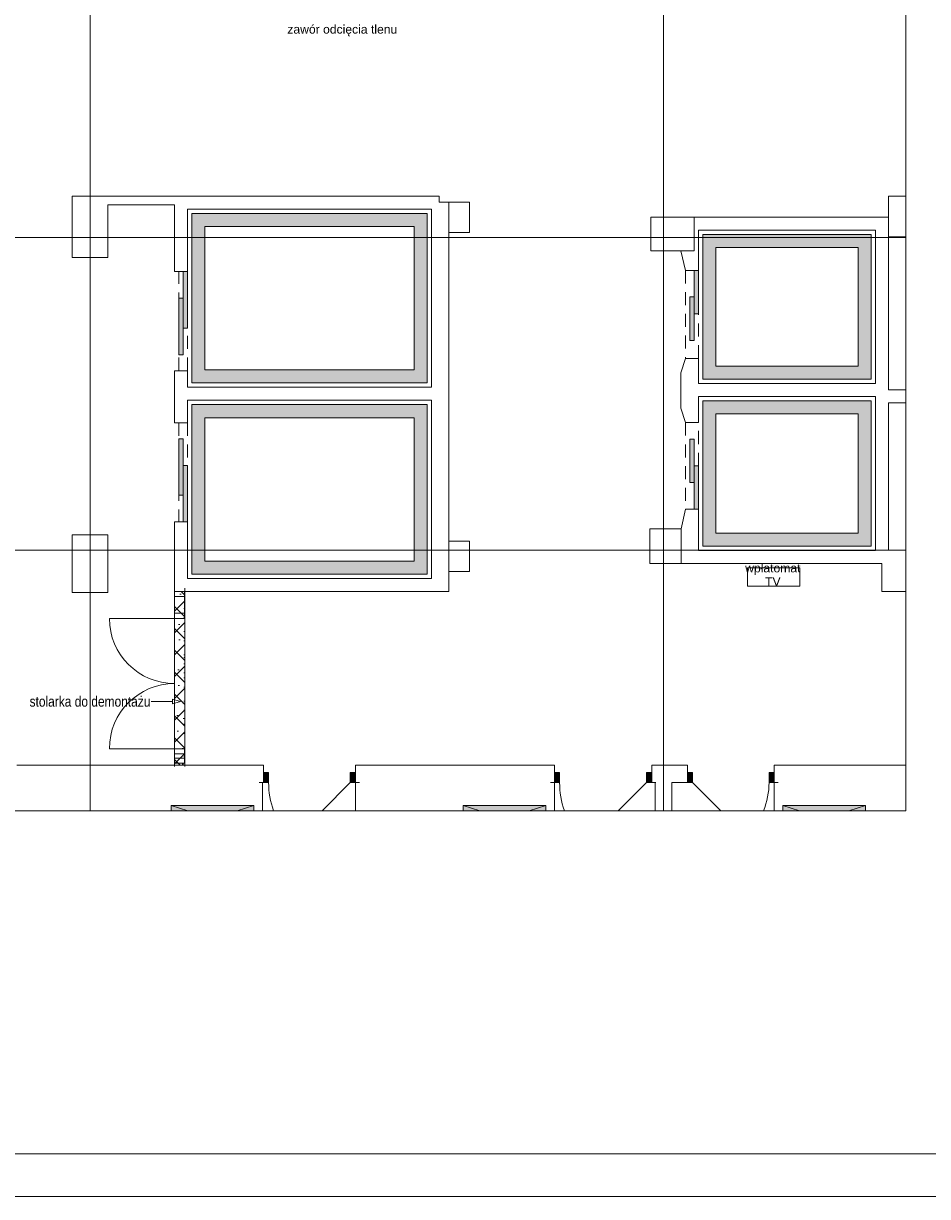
# Paper-space layout 'A-26 ROZBIÓRKI - PIĘTRO 8' of a CAD drawing. Header units: millimetres. Extents: x 0 to 540, y 0 to 297.
# Tile 6 of 9: x 198 to 302, y 0 to 135. Entities that reach past the tile are written whole.
import ezdxf
from ezdxf.xclip import XClip

# ---------------------------------------------------------------- set-up
doc = ezdxf.new("R2010")
doc.units = ezdxf.units.MM
doc.header["$MEASUREMENT"] = 0
doc.header["$XCLIPFRAME"] = 0
for name, pattern in [('ACAD_ISO03W100', [300, 120, -180]), ('DASHDOTX2', [1000, 500, -250, 0, -250]), ('Przer. długie kreski', [2.5, 1.5, -1]), ('PRZERYWANA_DU_A', [550, 350.0000000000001, -199.9999999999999])]:
    doc.linetypes.add(name, pattern=pattern)
for name, color, linetype, lineweight in [('0_Nr_pióra__2', 8, 'Continuous', 13), ('A_linie przekroju_Nr_pióra__1', 7, 'Continuous', 20), ('A_winda_Nr_pióra__1', 7, 'Continuous', 20), ('A_wyposażenie_Nr_pióra__2', 8, 'Continuous', 13), ('A_ściany_Nr_pióra__1', 7, 'Continuous', 20), ('A_ściany_Nr_pióra__2', 8, 'Continuous', 13), ('Drzwi Archicad_Nr_pióra__1', 7, 'Continuous', 20)]:
    doc.layers.add(name, color=color, linetype=linetype, lineweight=lineweight)
for name, color, linetype, lineweight, true_color in [('A_Arkusz_Nr_pióra__255', 7, 'Continuous', 15, 0x242424), ('A_opis_Nr_pióra__255', 7, 'Continuous', 15, 0x242424), ('A_opis_Nr_pióra__8', 7, 'Continuous', 13, 0x4c4c4c), ('A_osie_Nr_pióra__16', 7, 'Continuous', 5, 0x0f0f0f), ('A_rozbiórki_Nr_pióra__10', 7, 'Continuous', 13, 0x4b4b4b), ('A_ściany_Nr_pióra__10', 7, 'Continuous', 13, 0x4b4b4b)]:
    doc.layers.add(name, color=color, linetype=linetype, lineweight=lineweight, true_color=true_color)
for name, color, linetype in [('A_podrys', 7, 'Continuous'), ('A_rozbiórki', 7, 'Continuous'), ('A_winda', 7, 'Continuous'), ('A_wyposażenie', 7, 'Continuous'), ('Drzwi Archicad', 7, 'Continuous')]:
    doc.layers.add(name, color=color, linetype=linetype)
doc.styles.add('STYL_AUTOMATYCZNY_1', font='arial.ttf')
doc.styles.add('STYL_AUTOMATYCZNY_2', font='ARIALN.TTF')

# ---------------------------------------------------------------- blocks, each defined once
blk = doc.blocks.new('Rysunek_1_1', base_point=(-1569.727212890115, -334.6624590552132))
at = {"layer": 'A_rozbiórki', "linetype": 'Continuous', "lineweight": 0, "true_color": 0x4b4b4b}
h = blk.add_hatch(dxfattribs=at)
h.set_pattern_fill('facing_tile_0001', color=251, style=0, pattern_type=2)
h.set_pattern_definition([(45, (-1569.727212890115, -334.6624590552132), (-1.257235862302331, 1.257235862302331), []), (135, (-1569.727212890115, -334.6624590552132), (1.257235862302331, 1.257235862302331), []), (90, (-1570.984448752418, -333.4052231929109), (-1.600200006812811, 0), [0, -1.066800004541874, 0, -1.600200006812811]), (155, (-1569.727212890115, -332.1479873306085), (0.6762737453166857, 1.450273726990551), [0, -0.7823200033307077, 0, -1.351280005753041])])
h.paths.add_polyline_path([(215.2948960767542, 69.66237504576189), (215.2948960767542, 49.66237504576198), (216.4838960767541, 49.66237504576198), (216.4838960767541, 69.66237504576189)])
at = {"layer": 'A_winda', "linetype": 'Continuous', "lineweight": 0, "true_color": 0xfdfdfd}
h = blk.add_hatch(color=7, dxfattribs=at)
h.paths.add_polyline_path([(217.2948960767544, 113.1623750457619), (217.2948960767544, 93.66237504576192), (244.3841210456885, 93.66237504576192), (244.3841210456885, 113.1623750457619)])
h.paths.add_polyline_path([(242.8841210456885, 111.6623750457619), (242.8841210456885, 95.16237504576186), (218.7948960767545, 95.16237504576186), (218.7948960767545, 111.6623750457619)], flags=0)
h = blk.add_hatch(color=7, dxfattribs=at)
h.paths.add_polyline_path([(276.1041210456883, 110.7623750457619), (276.1041210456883, 94.0878750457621), (295.4641210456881, 94.0878750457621), (295.4641210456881, 110.7623750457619)])
h.paths.add_polyline_path([(293.964121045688, 109.2623750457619), (293.964121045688, 95.5878750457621), (277.6041210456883, 95.5878750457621), (277.6041210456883, 109.2623750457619)], flags=0)
for points in [[(216.2948960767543, 99.97237504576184), (216.7948960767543, 99.97237504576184), (216.7948960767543, 106.4723750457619), (216.2948960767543, 106.4723750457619)], [(275.1041210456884, 101.6213750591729), (275.6041210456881, 101.6213750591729), (275.6041210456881, 106.621375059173), (275.1041210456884, 106.621375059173)], [(215.7948960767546, 96.91293775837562), (216.2948960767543, 96.91293775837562), (216.2948960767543, 103.4129377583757), (215.7948960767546, 103.4129377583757)], [(274.6041210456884, 98.56193777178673), (275.1041210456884, 98.56193777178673), (275.1041210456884, 103.5619377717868), (274.6041210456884, 103.5619377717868)], [(215.7948960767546, 87.23181233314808), (215.7948960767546, 80.73181233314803), (216.2948960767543, 80.73181233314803), (216.2948960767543, 87.23181233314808)], [(274.6041210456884, 87.19081223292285), (274.6041210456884, 82.1908122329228), (275.1041210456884, 82.1908122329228), (275.1041210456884, 87.19081223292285)], [(216.2948960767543, 84.17237504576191), (216.2948960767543, 77.67237504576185), (216.7948960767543, 77.67237504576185), (216.7948960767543, 84.17237504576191)], [(275.1041210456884, 84.13137494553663), (275.1041210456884, 79.13137494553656), (275.6041210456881, 79.13137494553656), (275.6041210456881, 84.13137494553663)]]:
    blk.add_hatch(color=7, dxfattribs=at).paths.add_polyline_path(points)
h = blk.add_hatch(color=7, dxfattribs=at)
h.paths.add_polyline_path([(217.2948960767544, 91.16237504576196), (217.2948960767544, 71.66237504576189), (244.3841210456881, 71.66237504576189), (244.3841210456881, 91.16237504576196)])
h.paths.add_polyline_path([(242.884121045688, 89.66237504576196), (242.884121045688, 73.16237504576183), (218.7948960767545, 73.16237504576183), (218.7948960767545, 89.66237504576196)], flags=0)
h = blk.add_hatch(color=7, dxfattribs=at)
h.paths.add_polyline_path([(295.4641210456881, 91.58787504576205), (276.1041210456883, 91.58787504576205), (276.1041210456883, 74.88037504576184), (295.4641210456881, 74.88037504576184)])
h.paths.add_polyline_path([(293.964121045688, 90.08787504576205), (293.964121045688, 76.38037504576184), (277.6041210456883, 76.38037504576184), (277.6041210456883, 90.08787504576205)], flags=0)
at = {"layer": 'A_wyposażenie', "linetype": 'Continuous', "lineweight": 0, "true_color": 0xfdfdfd}
for points in [[(214.9198944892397, 45.01262835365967), (214.9198944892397, 44.41237364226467), (224.4198956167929, 44.41237364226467), (224.4198956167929, 45.01262835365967)], [(248.5198946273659, 45.01262835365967), (248.5198946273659, 44.41237364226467), (258.0198957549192, 44.41237364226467), (258.0198957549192, 45.01262835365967)], [(285.3198972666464, 45.01262835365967), (285.3198972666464, 44.41237364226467), (294.8198946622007, 44.41237364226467), (294.8198946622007, 45.01262835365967)]]:
    blk.add_hatch(color=7, dxfattribs=at).paths.add_polyline_path(points)
at = {"layer": 'Drzwi Archicad', "linetype": 'Continuous', "lineweight": 0, "true_color": 0xfdfdfd}
for points in [[(225.5198960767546, 48.81237504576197), (225.5198960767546, 47.66237504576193), (226.1198960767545, 47.66237504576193), (226.1198960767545, 48.81237504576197)], [(236.1198960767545, 47.66237504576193), (236.1198960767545, 48.81237504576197), (235.5198960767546, 48.81237504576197), (235.5198960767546, 47.66237504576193)], [(259.0198960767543, 48.81237504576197), (259.0198960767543, 47.66237504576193), (259.6198960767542, 47.66237504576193), (259.6198960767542, 48.81237504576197)], [(270.2198960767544, 47.66237504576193), (270.2198960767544, 48.81237504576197), (269.6198960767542, 48.81237504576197), (269.6198960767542, 47.66237504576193)], [(274.3198960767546, 47.66237504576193), (274.9198960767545, 47.66237504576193), (274.9198960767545, 48.81237504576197), (274.3198960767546, 48.81237504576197)], [(284.3198960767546, 48.81237504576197), (283.7198960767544, 48.81237504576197), (283.7198960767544, 47.66237504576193), (284.3198960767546, 47.66237504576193)]]:
    blk.add_hatch(color=7, dxfattribs=at).paths.add_polyline_path(points)
at = {"layer": '0_Nr_pióra__2', "color": 8, "linetype": 'PRZERYWANA_DU_A', "lineweight": 13, "flags": 128}
for points in [[(299.4641210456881, 44.41237504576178), (299.4641210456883, 139.4123750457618)], [(172.3989108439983, 44.41237504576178), (207.3989108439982, 44.41237504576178)], [(207.3989108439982, 44.41237504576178), (299.4641210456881, 44.41237504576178)]]:
    blk.add_lwpolyline(points, dxfattribs=at)
at = {"layer": 'A_linie przekroju_Nr_pióra__1', "color": 7, "linetype": 'ACAD_ISO03W100', "lineweight": 20}
blk.add_line((68.49789413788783, 82.24507671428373), (299.4641224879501, 82.24507671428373), dxfattribs=at)
at = {"layer": 'A_opis_Nr_pióra__255', "color": 250, "linetype": 'Continuous', "lineweight": 15, "true_color": 0x242424}
for p, q in [((214.85609596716, 56.98811803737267), (212.615478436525, 56.98811803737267)), ((215.0665433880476, 56.98811803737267), (214.85609596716, 56.98811803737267)), ((215.0665433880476, 56.73811515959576), (215.0665433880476, 57.23811718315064)), ((215.999558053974, 56.98811803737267), (215.0665433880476, 57.23811718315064)), ((215.999558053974, 56.98811803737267), (215.0665433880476, 56.73811515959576))]:
    blk.add_line(p, q, dxfattribs=at)
at = {"layer": 'A_osie_Nr_pióra__16', "color": 250, "linetype": 'DASHDOTX2', "lineweight": 5, "true_color": 0x0f0f0f}
for p, q in [((205.569897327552, 193.870352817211), (205.569897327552, 44.4123746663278)), ((271.5698957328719, 193.870352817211), (271.5698957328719, 44.4123746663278)), ((299.4641201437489, 110.4123725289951), (75.26522860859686, 110.4123725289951)), ((299.4641201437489, 74.41237859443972), (75.26522860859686, 74.41237859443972))]:
    blk.add_line(p, q, dxfattribs=at)
at = {"layer": 'A_rozbiórki_Nr_pióra__10', "color": 251, "linetype": 'ACAD_ISO03W100', "lineweight": 13, "true_color": 0x4b4b4b, "flags": 128}
blk.add_lwpolyline([(215.2948960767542, 69.66237504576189), (216.4838960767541, 69.66237504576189), (216.4838960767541, 49.66237504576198), (215.2948960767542, 49.66237504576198)], close=True, dxfattribs=at)
at = {"layer": 'A_winda_Nr_pióra__1', "color": 7, "linetype": 'Przer. długie kreski', "lineweight": 20}
for p, q in [((215.7948952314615, 95.07237615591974), (215.7948952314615, 106.4723752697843)), ((216.7948955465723, 95.07237615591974), (216.7948955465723, 106.0723758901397)), ((274.1041208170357, 106.6213753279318), (274.1041208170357, 96.4913754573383)), ((275.6041194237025, 96.4913754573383), (275.6041194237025, 106.6213753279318)), ((215.7948952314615, 89.07237426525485), (215.7948952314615, 77.67237515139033)), ((216.7948955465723, 89.07237426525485), (216.7948955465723, 78.07237453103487)), ((274.1041208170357, 89.09137387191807), (274.1041208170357, 79.13137401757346)), ((275.6041194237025, 79.13137401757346), (275.6041194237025, 89.09137387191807))]:
    blk.add_line(p, q, dxfattribs=at)
at = {"layer": 'A_winda_Nr_pióra__1', "color": 7, "linetype": 'PRZERYWANA_DU_A', "lineweight": 20, "flags": 128}
for points in [[(217.2948960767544, 113.1623750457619), (244.3841210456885, 113.1623750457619), (244.3841210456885, 93.66237504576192), (217.2948960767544, 93.66237504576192)], [(242.8841210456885, 111.6623750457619), (242.8841210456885, 95.16237504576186), (218.7948960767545, 95.16237504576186), (218.7948960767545, 111.6623750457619)], [(276.1041210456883, 110.7623750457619), (295.4641210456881, 110.7623750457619), (295.4641210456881, 94.0878750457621), (276.1041210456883, 94.0878750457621)], [(293.964121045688, 109.2623750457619), (293.964121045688, 95.5878750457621), (277.6041210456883, 95.5878750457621), (277.6041210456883, 109.2623750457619)], [(217.2948960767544, 91.16237504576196), (244.3841210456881, 91.16237504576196), (244.3841210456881, 71.66237504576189), (217.2948960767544, 71.66237504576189)], [(295.4641210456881, 91.58787504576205), (276.1041210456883, 91.58787504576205), (276.1041210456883, 74.88037504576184), (295.4641210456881, 74.88037504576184)], [(242.884121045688, 89.66237504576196), (242.884121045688, 73.16237504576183), (218.7948960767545, 73.16237504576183), (218.7948960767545, 89.66237504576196)], [(293.964121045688, 90.08787504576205), (293.964121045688, 76.38037504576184), (277.6041210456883, 76.38037504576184), (277.6041210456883, 90.08787504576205)]]:
    blk.add_lwpolyline(points, close=True, dxfattribs=at)
at = {"layer": 'A_winda_Nr_pióra__1', "color": 7, "linetype": 'Continuous', "lineweight": 20, "flags": 128}
for points in [[(216.2948960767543, 99.97237504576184), (216.2948960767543, 106.4723750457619), (216.7948960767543, 106.4723750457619), (216.7948960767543, 99.97237504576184)], [(275.1041210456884, 101.6213750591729), (275.1041210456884, 106.621375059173), (275.6041210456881, 106.621375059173), (275.6041210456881, 101.6213750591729)], [(215.7948960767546, 96.91293775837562), (215.7948960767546, 103.4129377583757), (216.2948960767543, 103.4129377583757), (216.2948960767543, 96.91293775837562)], [(274.6041210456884, 98.56193777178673), (274.6041210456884, 103.5619377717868), (275.1041210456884, 103.5619377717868), (275.1041210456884, 98.56193777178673)], [(215.7948960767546, 87.23181233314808), (215.7948960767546, 80.73181233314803), (216.2948960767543, 80.73181233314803), (216.2948960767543, 87.23181233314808)], [(274.6041210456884, 87.19081223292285), (274.6041210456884, 82.1908122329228), (275.1041210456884, 82.1908122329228), (275.1041210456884, 87.19081223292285)], [(216.2948960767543, 84.17237504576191), (216.2948960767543, 77.67237504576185), (216.7948960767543, 77.67237504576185), (216.7948960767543, 84.17237504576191)], [(275.1041210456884, 84.13137494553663), (275.1041210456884, 79.13137494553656), (275.6041210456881, 79.13137494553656), (275.6041210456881, 84.13137494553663)]]:
    blk.add_lwpolyline(points, close=True, dxfattribs=at)
at = {"layer": 'A_wyposażenie_Nr_pióra__2', "color": 8, "linetype": 'Continuous', "lineweight": 13}
for p, q in [((214.9198944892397, 45.01262835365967), (216.8207023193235, 44.41237364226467)), ((224.4198956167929, 45.01262835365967), (222.5190915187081, 44.41237364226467)), ((248.5198946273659, 45.01262835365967), (250.4207024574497, 44.41237364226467)), ((258.0198957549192, 45.01262835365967), (256.1190916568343, 44.41237364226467)), ((285.3198972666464, 45.01262835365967), (287.2207013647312, 44.41237364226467)), ((294.8198946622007, 45.01262835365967), (292.9190905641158, 44.41237364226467))]:
    blk.add_line(p, q, dxfattribs=at)
at = {"layer": 'A_wyposażenie_Nr_pióra__2', "color": 8, "linetype": 'Continuous', "lineweight": 13, "flags": 128}
for points in [[(281.2538844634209, 70.28037504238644), (287.2538844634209, 70.28037504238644), (287.2538844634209, 72.38037504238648), (281.2538844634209, 72.38037504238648)], [(287.2538844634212, 72.38037504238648), (281.2538844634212, 72.38037504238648), (281.2538844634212, 70.28037504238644), (287.2538844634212, 70.28037504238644)]]:
    blk.add_lwpolyline(points, close=True, dxfattribs=at)
for points in [[(214.9198960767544, 44.41237504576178), (214.9198960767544, 45.01262740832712), (224.4198960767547, 45.01262740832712), (224.4198960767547, 44.41237504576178)], [(248.5198960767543, 44.41237504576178), (248.5198960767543, 45.01262740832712), (258.0198960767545, 45.01262740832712), (258.0198960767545, 44.41237504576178)], [(294.8198960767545, 44.41237504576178), (294.8198960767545, 45.01262740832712), (285.3198960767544, 45.01262740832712), (285.3198960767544, 44.41237504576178)]]:
    blk.add_lwpolyline(points, dxfattribs=at)
at = {"layer": 'A_ściany_Nr_pióra__1', "color": 7, "linetype": 'Continuous', "lineweight": 20}
for p, q in [((215.2948969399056, 106.4723752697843), (216.7948955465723, 106.4723752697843)), ((274.1041208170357, 106.6213753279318), (275.6041194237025, 106.6213753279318)), ((274.1041208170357, 96.4913754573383), (275.6041194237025, 96.4913754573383)), ((215.2948969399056, 95.07237615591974), (216.7948955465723, 95.07237615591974)), ((216.7948955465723, 89.07237426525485), (215.2948969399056, 89.07237426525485)), ((274.1041208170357, 89.09137387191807), (275.6041194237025, 89.09137387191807)), ((274.1041208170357, 79.13137401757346), (275.6041194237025, 79.13137401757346)), ((216.7948955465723, 77.67237515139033), (215.2948969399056, 77.67237515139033)), ((215.2948969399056, 69.66237460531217), (215.2948969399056, 70.03237617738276)), ((215.2948969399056, 69.66237460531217), (216.444897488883, 69.66237460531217)), ((216.444897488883, 69.66237460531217), (216.4838968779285, 69.66237460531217)), ((216.4838968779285, 69.66237460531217), (216.4838968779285, 70.03237617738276)), ((215.2948969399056, 49.88237337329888), (215.2948969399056, 49.51237553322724)), ((215.2948969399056, 49.88237337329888), (216.444897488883, 49.88237337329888)), ((216.444897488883, 49.88237337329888), (216.4838968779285, 49.88237337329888)), ((216.4838968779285, 49.88237337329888), (216.4838968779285, 49.51237553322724)), ((225.5198948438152, 49.66237576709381), (225.1498970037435, 49.66237576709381)), ((225.5198948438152, 48.81237568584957), (225.5198948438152, 49.66237576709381)), ((225.5198948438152, 47.66237513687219), (225.5198948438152, 48.81237568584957)), ((236.1198951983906, 49.66237576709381), (236.4898967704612, 49.66237576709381)), ((236.1198951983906, 48.81237568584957), (236.1198951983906, 49.66237576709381)), ((236.1198951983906, 47.66237513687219), (236.1198951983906, 48.81237568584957)), ((259.01989607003, 49.66237576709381), (258.6498944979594, 49.66237576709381)), ((259.01989607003, 48.81237568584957), (259.01989607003, 49.66237576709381)), ((259.01989607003, 47.66237513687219), (259.01989607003, 48.81237568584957)), ((270.2198973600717, 49.66237576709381), (270.5898952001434, 49.66237576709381)), ((270.2198973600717, 48.81237568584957), (270.2198973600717, 49.66237576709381)), ((270.2198973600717, 47.66237513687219), (270.2198973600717, 48.81237568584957)), ((274.3198975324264, 49.66237576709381), (273.9498959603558, 49.66237576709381)), ((274.3198975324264, 48.81237568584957), (274.3198975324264, 49.66237576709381)), ((274.3198975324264, 47.66237513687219), (274.3198975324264, 48.81237568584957)), ((284.3198969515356, 49.66237576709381), (284.6898947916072, 49.66237576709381)), ((284.3198969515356, 48.81237568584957), (284.3198969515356, 49.66237576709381)), ((284.3198969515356, 47.66237513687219), (284.3198969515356, 48.81237568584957)), ((225.5198948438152, 47.66237513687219), (225.0498943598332, 47.66237513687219)), ((236.1198951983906, 47.66237513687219), (236.5898956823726, 47.66237513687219)), ((259.01989607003, 47.66237513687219), (258.549895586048, 47.66237513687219)), ((270.2198973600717, 47.66237513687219), (270.6898978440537, 47.66237513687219)), ((274.3198975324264, 47.66237513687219), (273.8498970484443, 47.66237513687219)), ((284.3198969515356, 47.66237513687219), (284.7898974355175, 47.66237513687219))]:
    blk.add_line(p, q, dxfattribs=at)
at = {"layer": 'A_ściany_Nr_pióra__1', "color": 7, "linetype": 'Continuous', "lineweight": 20, "flags": 128}
for points in [[(203.5048960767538, 115.1623750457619), (203.5048960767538, 108.1123750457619)], [(215.2948960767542, 115.1623750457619), (203.5048960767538, 115.1623750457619)], [(245.7541210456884, 115.1623750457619), (215.2948960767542, 115.1623750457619)], [(245.7541210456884, 114.462375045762), (245.7541210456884, 115.1623750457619)], [(299.4641210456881, 115.1623750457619), (297.4641210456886, 115.1623750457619)], [(297.4641210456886, 115.1623750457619), (297.4641210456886, 110.4923750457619)], [(207.634896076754, 108.1123750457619), (207.634896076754, 114.1623750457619)], [(207.634896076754, 114.1623750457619), (215.2948960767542, 114.1623750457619)], [(215.2948960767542, 114.1623750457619), (215.2948960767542, 106.4723752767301)], [(216.7948960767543, 106.4723750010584), (216.7948960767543, 113.6623750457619)], [(216.7948960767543, 113.6623750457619), (244.8841210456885, 113.6623750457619)], [(244.8841210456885, 113.6623750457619), (244.8841210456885, 112.0923750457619)], [(246.884121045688, 114.462375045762), (245.7541210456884, 114.462375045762)], [(246.884121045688, 114.462375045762), (246.884121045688, 110.962375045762)], [(249.254121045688, 114.462375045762), (246.884121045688, 114.462375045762)], [(246.884121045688, 69.66237504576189), (246.884121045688, 114.462375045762)], [(249.254121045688, 110.962375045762), (249.254121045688, 114.462375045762)], [(244.884121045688, 112.0923750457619), (244.884121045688, 93.16237504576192)], [(275.1041210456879, 112.7623750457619), (270.1341210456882, 112.7623750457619)], [(270.1341210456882, 112.7623750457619), (270.1341210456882, 108.8623750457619)], [(275.6041210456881, 112.7623750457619), (275.1041210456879, 112.7623750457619)], [(275.1041210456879, 112.7623750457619), (275.1041210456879, 108.8623750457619)], [(297.4641210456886, 112.7623750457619), (275.6041210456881, 112.7623750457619)], [(297.4641210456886, 111.262375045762), (297.4641210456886, 112.7623750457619)], [(246.884121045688, 110.962375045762), (249.254121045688, 110.962375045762)], [(275.6041210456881, 111.262375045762), (295.9641210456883, 111.262375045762)], [(275.6041210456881, 106.6213750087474), (275.6041210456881, 111.262375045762)], [(295.9641210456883, 111.262375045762), (295.9641210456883, 93.58787504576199)], [(297.4641210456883, 92.8623750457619), (297.4641210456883, 111.262375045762)], [(297.4641210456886, 110.4923750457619), (299.4641210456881, 110.4923750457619)], [(203.5048960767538, 108.1123750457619), (207.634896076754, 108.1123750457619)], [(270.1341210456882, 108.8623750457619), (275.1041210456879, 108.8623750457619)], [(273.5698960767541, 108.8623750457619), (274.104121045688, 106.621375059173)], [(275.1041210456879, 108.8623750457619), (273.5698960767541, 108.8623750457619)], [(274.104121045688, 96.49137505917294), (273.5698960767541, 94.84137505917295)], [(275.6041210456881, 93.58787504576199), (275.6041210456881, 96.49137505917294)], [(215.2948960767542, 95.07237525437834), (215.2948960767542, 89.0723753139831)], [(216.7948960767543, 93.16237504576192), (216.7948960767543, 95.07237481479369)], [(273.5698960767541, 94.84137505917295), (273.5698960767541, 90.74137505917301)], [(295.9641210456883, 93.58787504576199), (275.6041210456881, 93.58787504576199)], [(244.884121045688, 93.16237504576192), (216.7948960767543, 93.16237504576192)], [(275.6041210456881, 89.0913750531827), (275.6041210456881, 92.08787504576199)], [(275.6041210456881, 92.08787504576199), (295.9641210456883, 92.08787504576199)], [(295.9641210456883, 92.08787504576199), (295.9641210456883, 91.36237504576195)], [(299.4641210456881, 92.8623750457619), (297.4641210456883, 92.8623750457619)], [(216.7948960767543, 89.0723751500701), (216.7948960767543, 91.66237504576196)], [(216.7948960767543, 91.66237504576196), (244.884121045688, 91.66237504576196)], [(244.884121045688, 91.66237504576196), (244.884121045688, 71.16237504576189)], [(273.5698960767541, 90.74137505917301), (274.104121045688, 89.09137494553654)], [(295.9641210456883, 91.36237504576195), (295.9641210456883, 74.41305128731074)], [(297.4641210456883, 91.36237504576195), (299.4641210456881, 91.36237504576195)], [(297.4641210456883, 74.41305128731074), (297.4641210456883, 91.36237504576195)], [(274.104121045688, 79.13137494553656), (273.605121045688, 76.86491704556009)], [(275.6041210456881, 74.38037504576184), (275.6041210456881, 79.13137494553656)], [(215.2948960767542, 77.67237529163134), (215.2948960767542, 69.66237504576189)], [(216.7948960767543, 71.16237504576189), (216.7948960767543, 77.67237496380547)], [(203.5048960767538, 76.18013453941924), (203.5048960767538, 69.52353151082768)], [(207.634896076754, 76.18013453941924), (203.5048960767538, 76.18013453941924)], [(207.634896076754, 69.52353151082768), (207.634896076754, 76.18013453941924)], [(273.6041210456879, 76.86037504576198), (270.0041210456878, 76.86037504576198)], [(270.0041210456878, 76.86037504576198), (270.0041210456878, 72.88037504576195)], [(273.6041210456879, 72.88037504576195), (273.6041210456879, 76.86037504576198)], [(273.605121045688, 76.86491704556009), (273.605121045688, 72.8803750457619)], [(246.884121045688, 75.46237504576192), (246.884121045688, 71.96237504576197)], [(249.254121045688, 75.46237504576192), (246.884121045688, 75.46237504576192)], [(249.254121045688, 71.96237504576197), (249.254121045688, 75.46237504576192)], [(295.9641210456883, 74.38037504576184), (275.6041210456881, 74.38037504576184)], [(295.9641210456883, 74.41305128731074), (295.9641210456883, 74.38037504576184)], [(299.4641210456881, 74.41237504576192), (297.4641210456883, 74.41237504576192)], [(246.884121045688, 71.96237504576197), (249.254121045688, 71.96237504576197)], [(270.0041210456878, 72.88037504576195), (273.6041210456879, 72.88037504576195)], [(273.605121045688, 72.8803750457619), (275.6041210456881, 72.8803750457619)], [(275.6041210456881, 72.8803750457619), (295.9641210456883, 72.8803750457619)], [(295.9641210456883, 72.8803750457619), (296.704121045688, 72.8803750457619)], [(296.704121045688, 72.8803750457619), (296.7041210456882, 69.66237504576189)], [(244.884121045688, 71.16237504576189), (216.7948960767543, 71.16237504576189)], [(203.5048960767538, 69.52353151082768), (207.634896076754, 69.52353151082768)], [(216.4838960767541, 69.66237504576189), (246.884121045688, 69.66237504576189)], [(296.7041210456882, 69.66237504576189), (299.4641210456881, 69.66237504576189)], [(215.2948960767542, 49.66237504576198), (197.1498960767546, 49.66237504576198)], [(215.2948960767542, 49.88237510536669), (215.2948960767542, 49.66237504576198)], [(216.4838960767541, 49.66237504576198), (216.4838960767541, 49.88237510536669)], [(225.4198960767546, 49.66237504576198), (216.4838960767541, 49.66237504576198)], [(225.5198960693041, 49.66237504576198), (225.4198960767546, 49.66237504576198)], [(237.7698960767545, 49.66237504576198), (236.1198960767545, 49.66237504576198)], [(259.0198960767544, 49.66237504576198), (237.7698960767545, 49.66237504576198)], [(274.3198962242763, 49.66237504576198), (270.2198958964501, 49.66237504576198)], [(299.4641210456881, 49.66237504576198), (284.3198960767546, 49.66237504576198)], [(225.4198960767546, 44.41237504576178), (225.4198960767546, 47.66237504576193)], [(225.4198960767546, 47.66237504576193), (225.5198960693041, 47.66237504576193)], [(236.1198960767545, 47.66237504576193), (236.1198960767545, 44.41237504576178)], [(259.0198960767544, 44.41237504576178), (259.0198960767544, 47.66237504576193)], [(270.2198958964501, 47.66237504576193), (270.6198960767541, 47.66237504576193)], [(270.6198960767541, 47.66237504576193), (270.6198960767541, 44.41237504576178)], [(272.5198960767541, 47.66237504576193), (274.3198962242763, 47.66237504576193)], [(272.5198960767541, 44.41237504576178), (272.5198960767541, 47.66237504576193)], [(284.3198960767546, 47.66237504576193), (284.3198960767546, 44.41237504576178)]]:
    blk.add_lwpolyline(points, dxfattribs=at)
at = {"layer": 'A_ściany_Nr_pióra__10', "color": 251, "linetype": 'Przer. długie kreski', "lineweight": 13, "true_color": 0x4b4b4b}
for p, q in [((215.2948969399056, 49.88237337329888), (215.2948969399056, 69.66237460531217)), ((216.4838968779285, 49.88237337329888), (216.4838968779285, 69.66237460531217))]:
    blk.add_line(p, q, dxfattribs=at)
at = {"layer": 'A_ściany_Nr_pióra__2', "color": 8, "linetype": 'Continuous', "lineweight": 13, "flags": 128}
for points in [[(287.2538844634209, 72.88037504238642), (281.2538844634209, 72.88037504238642)], [(281.2538844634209, 70.28037504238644), (287.2538844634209, 70.28037504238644)]]:
    blk.add_lwpolyline(points, dxfattribs=at)
at = {"layer": 'Drzwi Archicad_Nr_pióra__1', "color": 7, "linetype": 'Continuous', "lineweight": 20}
for p, q in [((215.2948969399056, 106.4723752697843), (216.7948955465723, 106.4723752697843)), ((274.1041208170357, 106.6213753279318), (275.6041194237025, 106.6213753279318)), ((274.1041208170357, 96.4913754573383), (275.6041194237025, 96.4913754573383)), ((215.2948969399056, 95.07237615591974), (216.7948955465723, 95.07237615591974)), ((216.7948955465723, 89.07237426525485), (215.2948969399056, 89.07237426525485)), ((274.1041208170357, 89.09137387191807), (275.6041194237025, 89.09137387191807)), ((274.1041208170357, 79.13137401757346), (275.6041194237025, 79.13137401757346)), ((216.7948955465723, 77.67237515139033), (215.2948969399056, 77.67237515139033)), ((215.2948969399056, 69.66237460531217), (215.2948969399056, 70.03237617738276)), ((215.2948969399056, 69.66237460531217), (215.2948969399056, 70.03237617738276)), ((215.2948969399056, 69.66237460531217), (215.2948969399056, 69.06237366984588)), ((216.444897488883, 69.66237460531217), (215.2948969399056, 69.66237460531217)), ((215.2948969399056, 69.66237460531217), (216.444897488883, 69.66237460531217)), ((215.2948969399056, 69.66237460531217), (216.444897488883, 69.66237460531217)), ((215.2948969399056, 69.06237366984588), (216.444897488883, 69.06237366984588)), ((215.2948969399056, 69.06237366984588), (215.2948969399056, 67.15587454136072)), ((216.444897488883, 69.06237366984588), (215.2948969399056, 69.06237366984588)), ((216.444897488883, 69.06237366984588), (216.444897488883, 69.66237460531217)), ((216.444897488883, 69.66237460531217), (216.4838968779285, 69.66237460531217)), ((216.444897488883, 69.66237460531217), (216.4838968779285, 69.66237460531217)), ((216.444897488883, 67.15587454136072), (216.444897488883, 69.06237366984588)), ((216.4838968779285, 69.66237460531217), (216.4838968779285, 70.03237617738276)), ((216.4838968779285, 69.66237460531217), (216.4838968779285, 70.03237617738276)), ((215.2948969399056, 66.55587733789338), (207.794896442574, 66.55587733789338)), ((215.2948969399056, 67.15587454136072), (215.2948969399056, 66.55587733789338)), ((216.444897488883, 67.15587454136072), (215.2948969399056, 67.15587454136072)), ((215.2948969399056, 67.15587454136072), (216.444897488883, 67.15587454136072)), ((215.2948969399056, 66.55587733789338), (216.444897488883, 66.55587733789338)), ((216.444897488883, 66.55587733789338), (216.444897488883, 67.15587454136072)), ((215.2948969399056, 51.55587634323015), (207.794896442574, 51.55587634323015)), ((216.444897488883, 51.55587634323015), (215.2948969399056, 51.55587634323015)), ((215.2948969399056, 51.55587634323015), (215.2948969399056, 50.95587540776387)), ((216.444897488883, 50.95587540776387), (216.444897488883, 51.55587634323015)), ((215.2948969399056, 50.95587540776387), (216.444897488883, 50.95587540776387)), ((216.444897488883, 50.95587540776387), (215.2948969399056, 50.95587540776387)), ((215.2948969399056, 50.95587540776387), (215.2948969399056, 50.48237430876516)), ((216.444897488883, 50.48237430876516), (215.2948969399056, 50.48237430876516)), ((215.2948969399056, 50.48237430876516), (215.2948969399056, 49.88237337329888)), ((215.2948969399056, 50.48237430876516), (216.444897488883, 50.48237430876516)), ((216.444897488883, 50.48237430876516), (216.444897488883, 50.95587540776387)), ((216.444897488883, 49.88237337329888), (216.444897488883, 50.48237430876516)), ((215.2948969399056, 49.88237337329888), (216.444897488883, 49.88237337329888)), ((215.2948969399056, 49.88237337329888), (216.444897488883, 49.88237337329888)), ((215.2948969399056, 49.88237337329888), (216.444897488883, 49.88237337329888)), ((215.2948969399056, 49.88237337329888), (215.2948969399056, 49.51237553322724)), ((215.2948969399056, 49.88237337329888), (215.2948969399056, 49.51237553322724)), ((216.444897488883, 49.88237337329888), (216.4838968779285, 49.88237337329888)), ((216.444897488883, 49.88237337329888), (216.4838968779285, 49.88237337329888)), ((216.4838968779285, 49.88237337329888), (216.4838968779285, 49.51237553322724)), ((216.4838968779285, 49.88237337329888), (216.4838968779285, 49.51237553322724)), ((225.5198948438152, 49.66237576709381), (225.1498970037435, 49.66237576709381)), ((225.5198948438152, 49.66237576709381), (225.1498970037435, 49.66237576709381)), ((225.5198948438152, 48.81237568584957), (225.5198948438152, 49.66237576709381)), ((225.5198948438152, 48.81237568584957), (225.5198948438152, 49.66237576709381)), ((225.5198948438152, 48.81237568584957), (226.1198957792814, 48.81237568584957)), ((225.5198948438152, 47.66237513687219), (225.5198948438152, 48.81237568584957)), ((225.5198948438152, 47.66237513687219), (225.5198948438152, 48.81237568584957)), ((225.5198948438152, 47.66237513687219), (225.5198948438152, 48.81237568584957)), ((226.1198957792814, 48.81237568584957), (226.1198957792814, 47.66237513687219)), ((235.5198942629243, 47.66237513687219), (235.5198942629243, 48.81237568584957)), ((235.5198942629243, 48.81237568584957), (236.1198951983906, 48.81237568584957)), ((236.1198951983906, 48.81237568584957), (236.1198951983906, 49.66237576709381)), ((236.1198951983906, 48.81237568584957), (236.1198951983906, 49.66237576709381)), ((236.1198951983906, 49.66237576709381), (236.4898967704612, 49.66237576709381)), ((236.1198951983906, 49.66237576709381), (236.4898967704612, 49.66237576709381)), ((236.1198951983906, 48.81237568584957), (236.1198951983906, 47.66237513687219)), ((236.1198951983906, 47.66237513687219), (236.1198951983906, 48.81237568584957)), ((236.1198951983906, 47.66237513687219), (236.1198951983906, 48.81237568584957)), ((259.01989607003, 49.66237576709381), (258.6498944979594, 49.66237576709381)), ((259.01989607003, 49.66237576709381), (258.6498944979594, 49.66237576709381)), ((259.01989607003, 48.81237568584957), (259.01989607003, 49.66237576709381)), ((259.01989607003, 48.81237568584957), (259.01989607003, 49.66237576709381)), ((259.01989607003, 48.81237568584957), (259.6198970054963, 48.81237568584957)), ((259.01989607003, 47.66237513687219), (259.01989607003, 48.81237568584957)), ((259.01989607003, 47.66237513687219), (259.01989607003, 48.81237568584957)), ((259.01989607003, 47.66237513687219), (259.01989607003, 48.81237568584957)), ((259.6198970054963, 48.81237568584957), (259.6198970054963, 47.66237513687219)), ((269.6198964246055, 47.66237513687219), (269.6198964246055, 48.81237568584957)), ((269.6198964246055, 48.81237568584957), (270.2198973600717, 48.81237568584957)), ((270.2198973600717, 48.81237568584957), (270.2198973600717, 49.66237576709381)), ((270.2198973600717, 48.81237568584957), (270.2198973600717, 49.66237576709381)), ((270.2198973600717, 49.66237576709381), (270.5898952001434, 49.66237576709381)), ((270.2198973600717, 49.66237576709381), (270.5898952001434, 49.66237576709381)), ((270.2198973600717, 48.81237568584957), (270.2198973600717, 47.66237513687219)), ((270.2198973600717, 47.66237513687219), (270.2198973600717, 48.81237568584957)), ((270.2198973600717, 47.66237513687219), (270.2198973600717, 48.81237568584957)), ((274.3198975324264, 49.66237576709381), (273.9498959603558, 49.66237576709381)), ((274.3198975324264, 49.66237576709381), (273.9498959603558, 49.66237576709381)), ((274.3198975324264, 48.81237568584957), (274.3198975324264, 49.66237576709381)), ((274.3198975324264, 48.81237568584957), (274.3198975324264, 49.66237576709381)), ((274.9198947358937, 48.81237568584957), (274.3198975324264, 48.81237568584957)), ((274.3198975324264, 48.81237568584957), (274.3198975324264, 47.66237513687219)), ((274.3198975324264, 47.66237513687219), (274.3198975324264, 48.81237568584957)), ((274.3198975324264, 47.66237513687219), (274.3198975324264, 48.81237568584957)), ((274.9198947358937, 47.66237513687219), (274.9198947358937, 48.81237568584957)), ((284.3198969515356, 48.81237568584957), (283.7198960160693, 48.81237568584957)), ((283.7198960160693, 48.81237568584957), (283.7198960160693, 47.66237513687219)), ((284.3198969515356, 48.81237568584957), (284.3198969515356, 49.66237576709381)), ((284.3198969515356, 48.81237568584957), (284.3198969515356, 49.66237576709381)), ((284.3198969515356, 49.66237576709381), (284.6898947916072, 49.66237576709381)), ((284.3198969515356, 49.66237576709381), (284.6898947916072, 49.66237576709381)), ((284.3198969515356, 47.66237513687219), (284.3198969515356, 48.81237568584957)), ((284.3198969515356, 47.66237513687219), (284.3198969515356, 48.81237568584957)), ((284.3198969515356, 47.66237513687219), (284.3198969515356, 48.81237568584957)), ((225.5198948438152, 47.66237513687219), (225.0498943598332, 47.66237513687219)), ((225.5198948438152, 47.66237513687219), (225.0498943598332, 47.66237513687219)), ((226.1198957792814, 47.66237513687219), (225.5198948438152, 47.66237513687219)), ((235.5198942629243, 47.66237339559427), (232.2698941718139, 44.41237330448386)), ((236.1198951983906, 47.66237513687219), (235.5198942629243, 47.66237513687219)), ((236.1198951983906, 47.66237513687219), (236.5898956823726, 47.66237513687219)), ((236.1198951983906, 47.66237513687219), (236.5898956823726, 47.66237513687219)), ((259.01989607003, 47.66237513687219), (258.549895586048, 47.66237513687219)), ((259.01989607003, 47.66237513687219), (258.549895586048, 47.66237513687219)), ((259.6198970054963, 47.66237513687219), (259.01989607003, 47.66237513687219)), ((269.6198964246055, 47.66237416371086), (266.369896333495, 44.41237407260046)), ((270.2198973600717, 47.66237513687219), (269.6198964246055, 47.66237513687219)), ((270.2198973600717, 47.66237513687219), (270.6898978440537, 47.66237513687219)), ((270.2198973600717, 47.66237513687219), (270.6898978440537, 47.66237513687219)), ((274.3198975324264, 47.66237513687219), (273.8498970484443, 47.66237513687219)), ((274.3198975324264, 47.66237513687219), (273.8498970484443, 47.66237513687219)), ((274.3198975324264, 47.66237513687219), (274.9198947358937, 47.66237513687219)), ((274.9198947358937, 47.66237635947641), (278.169894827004, 44.41237626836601)), ((283.7198960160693, 47.66237513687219), (284.3198969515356, 47.66237513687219)), ((284.3198969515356, 47.66237513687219), (284.7898974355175, 47.66237513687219)), ((284.3198969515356, 47.66237513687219), (284.7898974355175, 47.66237513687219))]:
    blk.add_line(p, q, dxfattribs=at)
for centre, radius, start, end in [((215.2948960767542, 66.55587609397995), 7.5, 180, 270), ((215.2948960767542, 51.55587609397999), 7.5, 90, 180), ((235.5198960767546, 47.66237504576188), 9.4, 180, 200.2272604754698), ((269.6198960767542, 47.66237504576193), 10.00000000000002, 180, 198.9655749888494), ((274.9198960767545, 47.66237504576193), 8.799999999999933, 338.3264260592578, 0)]:
    blk.add_arc(centre, radius, start, end, dxfattribs=at)
at = {"layer": 'A_opis_Nr_pióra__8', "color": 251, "linetype": 'Continuous', "lineweight": 13, "true_color": 0x4c4c4c, "insert": (198.6106775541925, 56.9845366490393), "char_height": 1.2, "attachment_point": 4, "style": 'STYL_AUTOMATYCZNY_2'}
blk.add_mtext('\\A1;{\\pql;\\fArial Narrow|b0|i0|c238|p0;\\W1.000000;stolarka do demontażu}', dxfattribs=at)
at = {"layer": 'A_wyposażenie_Nr_pióra__2', "color": 8, "linetype": 'Continuous', "lineweight": 13, "insert": (228.2768218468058, 134.224469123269), "char_height": 1, "attachment_point": 4, "style": 'STYL_AUTOMATYCZNY_1'}
blk.add_mtext('\\A1;{\\pql;\\fArial|b0|i0|c238|p0;\\W1.000000;zawór odcięcia tlenu}', dxfattribs=at)
at = {"layer": 'A_wyposażenie_Nr_pióra__2', "color": 8, "linetype": 'Continuous', "lineweight": 13, "insert": (284.1587525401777, 71.56888951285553), "char_height": 1, "attachment_point": 5, "line_spacing_factor": 0.9428570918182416, "style": 'STYL_AUTOMATYCZNY_1'}
blk.add_mtext('\\A1;{\\pqc;\\fArial|b0|i0|c238|p0;\\W1.000000;wpłatomat \\P\\pqc;\\fArial|b0|i0|c238|p0;\\W1.000000;TV}', dxfattribs=at)

psp = doc.layouts.new('A-26 ROZBIÓRKI - PIĘTRO 8')

# ---------------------------------------------------------------- linework, layer by layer
at = {"layer": 'A_Arkusz_Nr_pióra__255', "color": 250, "linetype": 'Continuous', "lineweight": 15, "true_color": 0x242424}
psp.add_line((535.1000000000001, 4.900001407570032), (29.8998034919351, 4.900326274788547), dxfattribs=at)
at = {"layer": 'A_Arkusz_Nr_pióra__255', "color": 250, "linetype": 'Continuous', "lineweight": 15, "true_color": 0x242424, "flags": 128}
psp.add_lwpolyline([(-1.040834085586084e-14, 297), (540, 297), (540, 1.109329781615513e-14), (-1.040834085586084e-14, 1.109329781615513e-14)], close=True, dxfattribs=at)

# ---------------------------------------------------------------- block references
at = {"layer": 'A_podrys', "color": 37, "linetype": 'Continuous', "lineweight": 5, "true_color": 0x656532}
ref = psp.add_blockref('Rysunek_1_1', (-1569.727212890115, -334.6624590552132), dxfattribs=at)
XClip(ref).set_block_clipping_path([(49.01414979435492, 44.41237504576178), (299.4641210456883, 220.1214319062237)])

doc.saveas('drawing.dxf')
